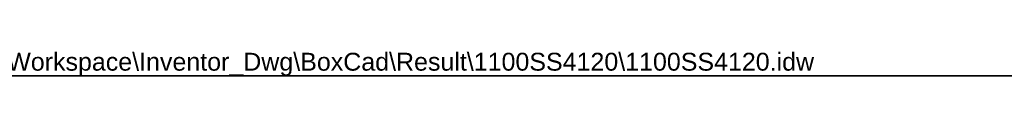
# Model space of a CAD drawing. Header units: inches. Extents: x 0 to 464, y -11 to 301.
# Tile 3 of 13: x 188.77 to 326.56, y 297.2 to 300.77. Entities that reach past the tile are written whole.
import ezdxf

# ---------------------------------------------------------------- set-up
doc = ezdxf.new("R2010")
doc.units = ezdxf.units.IN
doc.header["$LTSCALE"] = 27.808625
doc.header["$MEASUREMENT"] = 0
doc.layers.get('0').update_dxf_attribs({"lineweight": 25})
doc.layers.add('Sketch Geometry(ANSI)', color=7, linetype='Continuous', lineweight=25)
doc.layers.add('Symbols(ANSI)', color=7, linetype='Continuous', lineweight=25)
doc.styles.add('Current-ANSI', font='arial.ttf')

# ---------------------------------------------------------------- blocks, each defined once
blk = doc.blocks.new('Borders 2_EXM - B (Inch)')
at = {"layer": 'Sketch Geometry(ANSI)', "linetype": 'Continuous', "lineweight": 35}
blk.add_line((16.4375, 10.6915), (0.5625, 10.6915), dxfattribs=at)
at = {"layer": 'Symbols(ANSI)', "color": 7, "style": 'Current-ANSI'}
blk.add_attdef('FILENAME_AND_PATH_001', (6.2084, 10.718), '', height=0.09, dxfattribs=at)

msp = doc.modelspace()

# ---------------------------------------------------------------- block references
at = {"xscale": 27.80862484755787, "yscale": 27.80862484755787, "zscale": 27.80862484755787}
msp.add_blockref('Borders 2_EXM - B (Inch)', (0, 0), dxfattribs=at).add_auto_attribs({'FILENAME_AND_PATH_001': 'C:\\Vault_Workspace\\Inventor_Dwg\\BoxCad\\Result\\1100SS4120\\1100SS4120.idw'})

doc.saveas('drawing.dxf')
